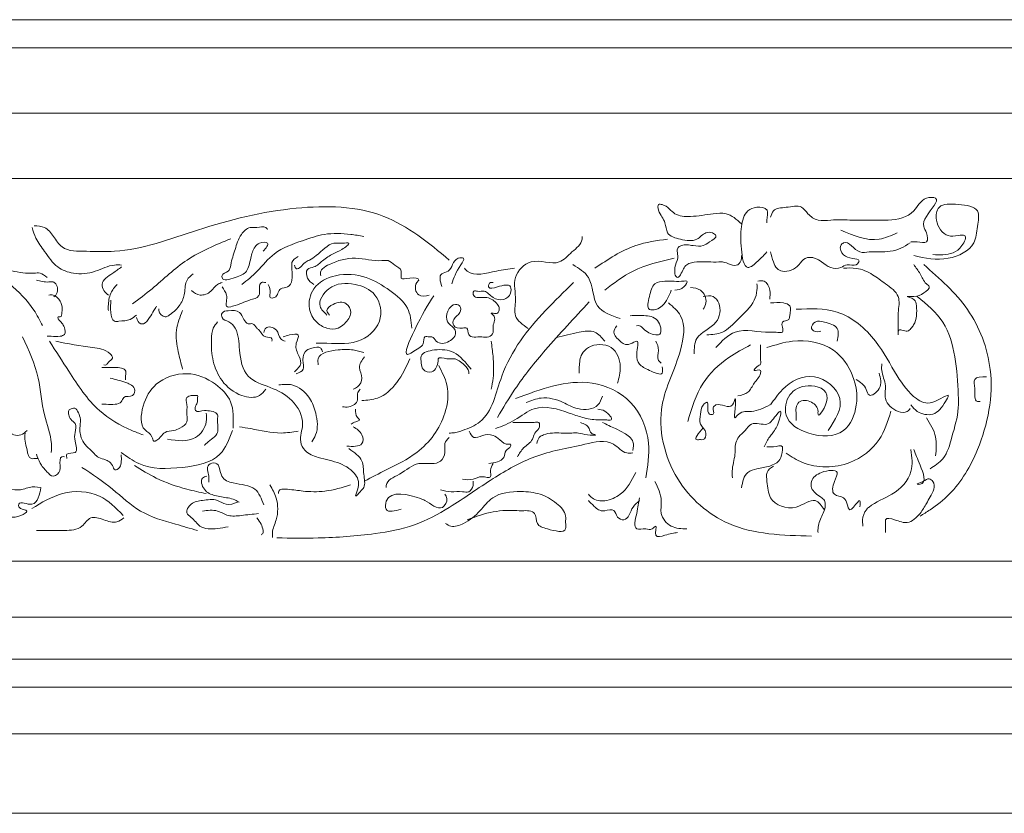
# Model space of a CAD drawing. Extents: x 0 to 286551, y -50 to 581131.
# Tile 179 of 207: x 269624 to 270679, y 560826 to 561675. Entities that reach past the tile are written whole.
import ezdxf

# ---------------------------------------------------------------- set-up
doc = ezdxf.new("R2010")
doc.units = 0
doc.header["$MEASUREMENT"] = 0
doc.layers.add('0.15 GRIJS', color=252, linetype='CONTINUOUS', lineweight=15)

msp = doc.modelspace()

# ---------------------------------------------------------------- linework, layer by layer
at = {"layer": '0.15 GRIJS'}
for points in [[(268371.5, 561675.2), (272336.5, 561675.2)], [(268356.5, 561645.2), (272336.5, 561645.2)], [(268346.5, 561575.2), (272336.5, 561575.2)], [(268196.5, 561505.2), (272336.5, 561505.2)], [(268276.1, 561095.6), (272336.5, 561095.6)], [(268276.1, 561035.6), (272336.5, 561035.6)], [(268243.8, 560990.8), (272336.5, 560990.8)], [(268226.5, 560960.7), (272336.5, 560960.7)], [(268226.5, 560910.7), (272336.5, 560910.7)], [(268216.5, 560825.7), (272336.5, 560825.7)]]:
    msp.add_lwpolyline(points, dxfattribs=at)
for points, knots in [([(270428.3, 561463.7), (270429.1, 561466.2), (270431.2, 561473.7), (270446, 561473.7), (270460.7, 561477.9), (270468.6, 561466.2), (270479, 561459), (270496.2, 561461.6), (270515.1, 561460.4), (270535.8, 561461), (270557.6, 561459.9), (270582.1, 561465), (270589.7, 561485.2), (270613.1, 561485.5), (270595.2, 561467.7), (270590.6, 561454.8), (270596, 561447.1), (270597.6, 561434.4), (270586, 561437.8), (270580.7, 561437.5), (270578.6, 561437.3)], [0, 0, 0, 0, 7.426924, 21.630443, 38.214259, 47.869753, 60.587604, 74.245017, 97.657394, 118.143657, 135.70294, 164.706245, 184.016688, 193.771942, 215.578491, 226.697048, 234.123972, 243.875487, 253.630741, 260.459303, 260.459303, 260.459303, 260.459303]), ([(270581.5, 561422.7), (270593.6, 561420.1), (270616.1, 561415.2), (270647.8, 561430.7), (270649.2, 561452.9), (270653.8, 561475), (270629.4, 561477.3), (270607.5, 561479.4), (270603.6, 561457.7), (270615.1, 561442.5), (270627.3, 561443.7), (270639.6, 561445.9), (270631.3, 561426.3), (270616.7, 561423.3), (270605.6, 561423.6), (270602, 561423.7)], [0, 0, 0, 0, 37.185044, 69.136825, 87.117892, 103.695293, 125.288591, 145.98239, 159.944672, 180.816534, 191.547256, 198.376106, 209.494738, 232.18322, 242.913941, 242.913941, 242.913941, 242.913941]), ([(269639.7, 561454.7), (269643.7, 561454.5), (269652.3, 561454.1), (269661, 561443), (269670.9, 561426.8), (269697.9, 561427.7), (269745.9, 561425.2), (269820.4, 561454), (269914, 561477.3), (270015.2, 561475.2), (270062.1, 561436.3), (270084.3, 561417.9)], [0, 0, 0, 0, 11.542918, 24.779048, 39.501429, 65.995542, 96.08537, 187.875314, 296.082834, 390.097909, 474.469119, 474.469119, 474.469119, 474.469119]), ([(270397.1, 561456.8), (270391.9, 561461.4), (270383.2, 561469.2), (270362.9, 561467.3), (270345.7, 561463.9), (270324.3, 561465.1), (270317.8, 561476.8), (270306.8, 561478.2), (270309, 561466.7), (270316.2, 561460.3), (270316.4, 561444.1), (270332.7, 561439.8), (270348.6, 561436.8), (270357.1, 561447.7), (270365.2, 561448), (270372.9, 561443.1), (270362.6, 561437.4), (270355.9, 561432.1), (270344.5, 561433.3), (270335.3, 561435.4), (270327.3, 561430.5), (270328.9, 561424.6), (270329.1, 561417.7), (270325.4, 561412.2), (270326.1, 561406.4), (270325.4, 561402.7), (270328.7, 561397.5), (270334, 561405.4), (270336.5, 561414.2), (270354.1, 561416.9), (270366.3, 561415.4), (270380.9, 561416.4), (270391.9, 561408), (270397.4, 561418.2), (270397.2, 561421.7), (270397.1, 561422.7)], [0, 0, 0, 0, 19.750479, 33.407891, 57.970855, 74.810722, 91.592169, 95.494328, 101.345198, 116.610016, 127.728573, 142.99685, 160.556421, 172.462736, 179.291298, 184.168287, 193.823781, 201.687799, 212.41852, 225.100464, 229.977222, 236.803303, 240.703948, 250.884998, 254.785643, 257.711078, 262.587453, 266.725328, 279.441131, 290.563476, 313.975854, 317.878012, 334.718163, 342.580561, 345.505997, 345.505997, 345.505997, 345.505997]), ([(270424.4, 561426.6), (270421.5, 561423.5), (270415.8, 561417.6), (270400, 561403.7), (270396.4, 561433.9), (270395.7, 561450.6), (270400.7, 561470.6), (270413.3, 561475.4), (270427.5, 561473.5), (270424.3, 561463.2), (270424.4, 561458.8), (270424.4, 561457.8)], [0, 0, 0, 0, 13.793369, 26.511116, 47.174944, 71.553636, 89.482479, 99.988667, 111.111012, 121.837737, 124.763172, 124.763172, 124.763172, 124.763172]), ([(269637.7, 561452.7), (269638.8, 561448.8), (269641.6, 561439.4), (269652.3, 561426.2), (269662.6, 561409.6), (269683.5, 561402), (269705.1, 561404.2), (269721, 561413.2), (269730.8, 561412.7), (269733.3, 561412.6)], [0, 0, 0, 0, 12.05017, 28.922028, 50.748424, 68.751949, 92.240849, 114.020242, 121.37554, 121.37554, 121.37554, 121.37554]), ([(269885.1, 561427.3), (269888.1, 561430.8), (269893.7, 561437.5), (269880.9, 561437.1), (269874.6, 561430.5), (269871.3, 561419.6), (269868.9, 561404.3), (269856.5, 561399.6), (269841, 561394.5), (269840.7, 561403.7), (269849, 561404.5), (269850.7, 561416.4), (269855.1, 561429.2), (269859.3, 561444.1), (269869.4, 561454), (269878.9, 561451.8), (269886.4, 561454.7), (269889.1, 561451.4), (269889.8, 561450.7)], [0, 0, 0, 0, 9.869615, 18.562187, 24.725838, 37.635508, 52.431838, 66.199015, 80.240973, 82.246208, 90.407222, 97.606632, 114.9598, 132.339304, 144.242585, 151.597883, 160.959092, 163.795264, 163.795264, 163.795264, 163.795264]), ([(269862.3, 561391.9), (269867.9, 561396.3), (269880.2, 561406.4), (269897.2, 561428.3), (269924.5, 561437.7), (269951.5, 561447.2), (269974.2, 561446.2), (269988.1, 561444.1), (269992.7, 561443.3)], [0, 0, 0, 0, 21.320193, 47.792728, 80.995352, 105.334344, 133.41826, 147.602672, 147.602672, 147.602672, 147.602672]), ([(270563.9, 561447.1), (270557.5, 561444.2), (270537.8, 561435.3), (270517.3, 561444.1), (270503.5, 561450)], [0, 0, 0, 0, 20.670153, 62.786571, 62.786571, 62.786571, 62.786571]), ([(269850.3, 561440.7), (269834.1, 561434.1), (269802.7, 561421.4), (269772.2, 561391.3), (269752.3, 561376.4), (269745.3, 561371.1)], [0, 0, 0, 0, 52.031617, 100.482415, 126.692969, 126.692969, 126.692969, 126.692969]), ([(269939.2, 561391.9), (269936.7, 561393.7), (269931.5, 561397.3), (269930.3, 561409.1), (269941.4, 561410.1), (269948.6, 561418), (269959.4, 561424.8), (269968, 561427.8), (269980.9, 561437.4), (269968.2, 561435.4), (269956.4, 561437.9), (269945.9, 561424.7), (269935.7, 561418.4), (269929.1, 561415.4), (269926.3, 561410.9), (269920, 561407), (269919, 561410.8), (269918.5, 561412.6)], [0, 0, 0, 0, 9.454476, 18.811981, 26.013381, 37.515899, 51.05363, 61.51921, 71.457826, 78.144486, 87.505984, 110.51102, 119.228414, 124.618628, 131.236795, 136.328982, 140.813127, 140.813127, 140.813127, 140.813127]), ([(270168.9, 561344.7), (270162.9, 561348.7), (270152, 561356.2), (270157.1, 561377.9), (270150.5, 561399.4), (270172.7, 561423), (270200.1, 561409.5), (270214.9, 561427), (270226.8, 561435.3), (270226.5, 561442.2), (270226.4, 561443.2)], [0, 0, 0, 0, 19.310581, 35.887982, 60.266673, 83.715195, 113.956422, 131.322578, 148.687041, 151.612476, 151.612476, 151.612476, 151.612476]), ([(270240.1, 561409.1), (270254.2, 561418.6), (270278.1, 561434.8), (270306.5, 561438.7), (270318.1, 561440.3)], [0, 0, 0, 0, 50.213655, 85.032385, 85.032385, 85.032385, 85.032385]), ([(270577.6, 561436.4), (270574.4, 561434.2), (270564.7, 561427.6), (270551, 561426.6), (270539.6, 561426.6), (270532.8, 561426.9), (270520.2, 561423.8), (270510.9, 561441.1), (270501.2, 561432), (270506, 561421.8), (270514, 561420), (270525.3, 561418.4), (270518.7, 561410.2), (270510.7, 561414.9), (270502.8, 561408.5), (270492, 561409), (270483.9, 561415.3), (270475.8, 561420.8), (270464.6, 561421.6), (270457.5, 561409.7), (270444.9, 561403.7), (270434.2, 561408.7), (270430.6, 561416.9), (270429.2, 561423), (270428.3, 561426.6)], [0, 0, 0, 0, 11.375309, 35.110682, 39.012841, 45.841403, 55.596657, 75.682238, 79.820113, 90.001267, 100.507455, 107.936544, 112.81292, 122.568173, 129.996998, 140.727719, 152.103028, 159.967295, 170.698017, 180.35317, 199.192859, 205.736321, 213.599031, 224.717588, 224.717588, 224.717588, 224.717588]), ([(269543.9, 561431.9), (269556.4, 561427.1), (269581.6, 561417.5), (269613.4, 561393.6), (269637.2, 561370.5), (269645.9, 561353.4), (269648.9, 561347.7)], [0, 0, 0, 0, 40.12262, 80.381898, 118.698008, 137.851645, 137.851645, 137.851645, 137.851645]), ([(269890.4, 561391.9), (269891.7, 561389), (269893.5, 561384.8), (269891, 561376.8), (269901.1, 561377.4), (269900.9, 561389), (269912.5, 561387.7), (269917.2, 561397.6), (269915.7, 561405), (269915.9, 561411.2), (269915, 561417.2), (269919.5, 561420), (269922.5, 561421.9)], [0, 0, 0, 0, 9.570338, 14.249091, 18.929551, 30.430609, 38.054346, 46.770316, 58.133056, 60.806768, 65.48552, 74.939996, 74.939996, 74.939996, 74.939996]), ([(270062.9, 561380.5), (270058.7, 561379.5), (270049.4, 561377.3), (270046.2, 561391.3), (270054.2, 561398.4), (270041.6, 561399.5), (270030.7, 561395.6), (270034.8, 561407.9), (270025.9, 561412), (270019.8, 561418.3), (270004.5, 561415.9), (269984.1, 561422.9), (269961.7, 561416.6), (269949.8, 561410.1), (269945.9, 561405.7), (269946.3, 561402.9), (269946.6, 561401.2)], [0, 0, 0, 0, 11.367409, 24.885043, 28.22756, 37.801128, 47.162337, 54.514607, 63.96922, 72.686509, 79.37317, 107.584054, 136.452131, 145.16942, 148.511936, 153.190689, 153.190689, 153.190689, 153.190689]), ([(270086.9, 561392.5), (270089, 561398.6), (270091.8, 561406.7), (270102.4, 561420.9), (270087.3, 561420.2), (270088.1, 561405.6), (270072.2, 561403.9), (270074.6, 561395.2), (270076.2, 561389.5)], [0, 0, 0, 0, 22.682931, 30.109676, 35.962771, 53.327233, 60.756058, 74.408023, 74.408023, 74.408023, 74.408023]), ([(270250.8, 561385.6), (270260.5, 561393.2), (270282.5, 561410.2), (270309.8, 561416.4), (270324.9, 561419.8)], [0, 0, 0, 0, 36.522353, 82.494809, 82.494809, 82.494809, 82.494809]), ([(269609.4, 561408.6), (269611.6, 561407.9), (269621.4, 561404.8), (269633.6, 561402.9), (269647.1, 561404.8), (269651.2, 561401.2), (269653.6, 561399.2)], [0, 0, 0, 0, 6.980859, 30.536239, 37.2229, 45.940188, 45.940188, 45.940188, 45.940188]), ([(269733.3, 561410.6), (269730.3, 561408.4), (269723.1, 561403), (269710.4, 561395.6), (269714, 561384.8), (269717.5, 561381.9), (269719.3, 561380.5)], [0, 0, 0, 0, 11.502518, 28.054304, 35.032984, 41.650947, 41.650947, 41.650947, 41.650947]), ([(270154.2, 561409.1), (270147.9, 561408.3), (270131.7, 561406.4), (270109.6, 561399.2), (270101.5, 561408), (270100.6, 561409.1)], [0, 0, 0, 0, 19.72861, 50.945306, 55.083384, 55.083384, 55.083384, 55.083384]), ([(270216.7, 561413), (270223.1, 561409.1), (270239.2, 561399.5), (270236.7, 561365.5), (270257.6, 561358.6), (270267.4, 561355.4)], [0, 0, 0, 0, 21.480203, 53.244827, 81.194017, 81.194017, 81.194017, 81.194017]), ([(270581.5, 561413), (270584, 561409.8), (270589.1, 561403.3), (270592.1, 561394.3), (270600.7, 561388.6), (270590.3, 561381.3), (270585.1, 561378.2), (270570.5, 561379.4), (270583.6, 561376.7), (270584.7, 561367.9), (270584.9, 561358.6), (270582.8, 561349.8), (270578.6, 561344.8), (270574, 561339.3), (270563.8, 561346.8), (270565, 561335.9), (270564.8, 561343.1), (270565.1, 561349.2), (270564.2, 561362.6), (270568.4, 561380.7), (270551.4, 561392.1), (270537.6, 561403.1), (270521.9, 561410.1), (270511, 561409.4), (270506.4, 561409.1)], [0, 0, 0, 0, 11.904676, 24.620325, 28.758403, 37.750293, 49.167906, 55.996756, 63.425845, 70.85277, 81.579301, 91.760454, 96.636985, 101.513973, 111.269227, 115.169677, 118.095112, 124.920998, 138.573159, 156.125769, 175.436213, 192.21766, 211.057279, 224.714691, 224.714691, 224.714691, 224.714691]), ([(270592.2, 561413), (270609.3, 561398.2), (270643.8, 561368.3), (270671.5, 561295.3), (270657.2, 561223), (270628.3, 561172.7), (270603, 561152.9), (270591.9, 561146), (270588.3, 561143.8)], [0, 0, 0, 0, 66.900827, 135.726046, 222.618891, 279.166652, 305.519743, 318.237594, 318.237594, 318.237594, 318.237594]), ([(269642.2, 561396.5), (269646.6, 561395.3), (269652.4, 561393.7), (269660, 561395.2), (269665.5, 561390.7), (269665.4, 561382.4), (269661.6, 561379.1), (269660.9, 561378.5)], [0, 0, 0, 0, 13.52282, 18.203569, 21.546349, 33.577566, 36.413738, 36.413738, 36.413738, 36.413738]), ([(269773.4, 561365.8), (269773.4, 561365.1), (269773.1, 561361.3), (269778.8, 561355.3), (269788.2, 561361.2), (269796.4, 561369), (269802, 561382.6), (269801, 561396.1), (269807.6, 561401.2), (269810.2, 561403.2)], [0, 0, 0, 0, 2.005235, 11.459711, 16.551822, 32.624399, 45.534069, 59.823057, 69.277533, 69.277533, 69.277533, 69.277533]), ([(269841, 561389.2), (269842.9, 561386.3), (269846.4, 561381.4), (269846, 561374.4), (269844.4, 561366.6), (269858.8, 561369.7), (269866.5, 561374.8), (269884.6, 561377.8), (269878.7, 561395.1), (269886, 561394.1), (269887.8, 561393.9)], [0, 0, 0, 0, 9.869752, 17.222216, 21.900968, 28.587629, 48.467383, 58.932792, 73.22159, 77.902338, 77.902338, 77.902338, 77.902338]), ([(269956, 561359.1), (269954.7, 561360.7), (269951.1, 561365.1), (269961.6, 561372.4), (269974.2, 561374.4), (269981.2, 561360.2), (269973.6, 561350.7), (269964.6, 561343.5), (269952.5, 561344.2), (269940.4, 561351.4), (269931.9, 561367.3), (269937.3, 561391.1), (269964.2, 561404.5), (269995.3, 561401.9), (270020.1, 561386.3), (270041.8, 561369.3), (270043.5, 561352.6), (270044.2, 561345.1)], [0, 0, 0, 0, 5.389411, 14.843684, 28.901544, 39.36462, 53.129125, 61.290139, 73.325897, 86.512772, 102.359613, 124.254517, 151.544263, 184.369944, 213.398262, 239.870863, 261.765705, 261.765705, 261.765705, 261.765705]), ([(270067.6, 561379.8), (270061.6, 561370.1), (270052, 561354.4), (270031.6, 561309.6), (270049.8, 561322.7), (270057.6, 561327.5), (270056.2, 561337.2), (270062.3, 561335.4), (270067.1, 561336.3), (270071, 561327.2), (270084.4, 561329), (270092.7, 561338.2), (270088.7, 561346.8), (270076.9, 561352), (270085.1, 561373.4), (270097.2, 561368.9), (270096.5, 561359.6), (270088.1, 561356.6), (270087.9, 561345.4), (270096.4, 561344.4), (270104.8, 561346.4), (270103.5, 561333.2), (270117.3, 561336.9), (270126.3, 561334.3), (270132.6, 561340.2), (270129.5, 561348.9), (270135.9, 561356.4), (270128, 561361.4), (270132.5, 561361), (270136.3, 561359.9), (270138.7, 561366.1), (270134.5, 561373), (270126.7, 561378.7), (270118.9, 561377.8), (270114.1, 561377.8), (270109.6, 561378.6), (270109.4, 561385.8), (270115.9, 561383.7), (270123.4, 561386.2), (270130.4, 561376.4), (270142.4, 561374), (270150.6, 561380.7), (270150.8, 561393.4), (270138.3, 561390), (270124.6, 561385.8), (270127.4, 561394.6), (270130.2, 561394), (270131.2, 561393.9)], [0, 0, 0, 0, 42.78684, 69.229596, 82.996773, 89.61494, 97.236122, 101.91687, 104.591419, 111.209586, 125.251256, 136.752314, 141.843112, 151.297588, 171.932986, 177.025174, 183.709161, 193.647479, 200.331467, 210.066965, 214.747714, 221.726394, 236.020598, 243.375895, 249.993859, 256.677846, 268.709063, 271.545372, 273.551284, 278.232032, 283.32283, 288.41345, 301.951181, 309.306479, 311.312678, 316.404601, 321.083354, 325.095177, 332.450475, 343.952993, 355.495911, 365.434527, 372.118515, 386.160473, 395.521682, 400.612301, 403.28685, 403.28685, 403.28685, 403.28685]), ([(270322, 561385.6), (270319.4, 561379.5), (270315.8, 561370.8), (270306.3, 561364.7), (270294.5, 561363.8), (270299.3, 561380.2), (270301.5, 561393.5), (270319.2, 561396.5), (270328.3, 561394.3), (270340.8, 561396.1), (270334.4, 561386.5), (270329.1, 561386), (270325.9, 561385.6)], [0, 0, 0, 0, 19.234739, 27.098854, 33.927704, 47.579864, 62.433761, 73.556105, 94.04208, 96.968771, 103.510805, 114.016994, 114.016994, 114.016994, 114.016994]), ([(270427.4, 561375.9), (270427.7, 561379), (270428.3, 561385.9), (270423.6, 561396.8), (270417.1, 561395.8), (270414.7, 561395.4)], [0, 0, 0, 0, 9.751321, 21.124717, 27.953279, 27.953279, 27.953279, 27.953279]), ([(269728.6, 561391.9), (269726.1, 561388.9), (269720.4, 561382.2), (269719.2, 561371.6), (269719.2, 561365.3), (269719.3, 561363.8)], [0, 0, 0, 0, 11.501216, 25.790258, 30.46901, 30.46901, 30.46901, 30.46901]), ([(269808.2, 561385.2), (269811.2, 561383.1), (269817.6, 561378.5), (269829.5, 561383.2), (269834.3, 561391.6), (269839.3, 561393.3), (269841, 561393.9)], [0, 0, 0, 0, 10.465322, 22.519444, 32.919199, 38.01131, 38.01131, 38.01131, 38.01131]), ([(269953.3, 561359.1), (269950.1, 561362), (269941.3, 561370.1), (269956.1, 561393.3), (269982.2, 561394.1), (270009.1, 561382.8), (270014.7, 561349), (269984.8, 561325.4), (269958.9, 561329.2), (269944.1, 561329), (269941.9, 561329)], [0, 0, 0, 0, 11.902392, 32.82824, 61.298974, 85.526207, 113.986659, 145.691321, 183.190099, 189.87676, 189.87676, 189.87676, 189.87676]), ([(270217.4, 561393.9), (270207.2, 561384), (270176.8, 561354.5), (270139.4, 561307.2), (270129.3, 561247.8), (270101.3, 561236.3), (270090, 561232.7), (270085.2, 561232.8), (270084.3, 561232.8)], [0, 0, 0, 0, 42.544837, 126.90349, 181.018918, 201.949906, 213.627197, 216.302034, 216.302034, 216.302034, 216.302034]), ([(270356.2, 561365.2), (270357.4, 561367.4), (270361.2, 561373.9), (270355.3, 561387.2), (270346.3, 561388.2), (270342.5, 561388.6)], [0, 0, 0, 0, 7.427038, 22.280821, 33.403444, 33.403444, 33.403444, 33.403444]), ([(270360.1, 561337.9), (270365.9, 561338.2), (270379.1, 561339.1), (270394.2, 561356.3), (270409.9, 561369.3), (270414, 561384.2), (270413.8, 561390.2), (270413.7, 561392.5)], [0, 0, 0, 0, 16.839867, 38.320292, 65.295814, 76.414446, 83.240527, 83.240527, 83.240527, 83.240527]), ([(269655.6, 561380.5), (269657.2, 561380.6), (269662.2, 561381.2), (269667.1, 561375.3), (269670.3, 561368.4), (269669.7, 561363.2), (269669.2, 561356.4), (269663.8, 561357.8), (269667.2, 561352.4), (269670.2, 561350.1), (269672.8, 561345.4), (269674, 561338), (269665.9, 561335.6), (269659.8, 561336.5), (269655.1, 561336.4), (269653.6, 561336.4)], [0, 0, 0, 0, 4.680749, 14.619152, 19.709885, 27.062349, 32.153082, 34.158993, 39.249613, 42.086126, 47.475537, 54.827807, 59.919994, 69.281204, 73.961664, 73.961664, 73.961664, 73.961664]), ([(269721.9, 561375.1), (269721.7, 561371), (269721.2, 561363.7), (269723.5, 561351.4), (269733.4, 561352.9), (269741.8, 561352.8), (269747.2, 561357.3), (269749.3, 561359.1)], [0, 0, 0, 0, 13.367975, 23.549393, 28.230141, 40.431799, 48.592813, 48.592813, 48.592813, 48.592813]), ([(270234.1, 561373.1), (270218.3, 561356.2), (270190.3, 561326.3), (270157.1, 561285.1), (270141.9, 561259.6), (270135.8, 561249.5)], [0, 0, 0, 0, 69.567741, 122.922413, 158.35138, 158.35138, 158.35138, 158.35138]), ([(270346.4, 561317.4), (270346.5, 561323.4), (270346.9, 561339.2), (270372.3, 561346.6), (270376.2, 561368.7), (270367, 561380.8), (270360, 561379.5), (270356.2, 561378.8)], [0, 0, 0, 0, 16.833768, 43.810968, 64.497055, 73.488945, 84.219666, 84.219666, 84.219666, 84.219666]), ([(270585.4, 561378.8), (270595.6, 561370.5), (270616.2, 561353.7), (270626.8, 561313.6), (270629.1, 561282.8), (270629.9, 561253.6), (270622.9, 561231.2), (270616.5, 561205.6), (270604.1, 561197.7), (270599.1, 561194.5)], [0, 0, 0, 0, 38.621431, 77.78695, 118.928487, 132.580453, 164.523447, 189.878682, 207.244958, 207.244958, 207.244958, 207.244958]), ([(269749.3, 561356.4), (269750.4, 561353.4), (269751.9, 561349.5), (269759.3, 561349.6), (269763.3, 561356.5), (269767.6, 561362.8), (269769.9, 561366.9), (269770.7, 561368.5)], [0, 0, 0, 0, 8.159969, 10.834518, 20.288994, 29.004964, 34.394207, 34.394207, 34.394207, 34.394207]), ([(269798.8, 561363.8), (269795.9, 561357), (269789.9, 561342.8), (269793.5, 561320.8), (269797.2, 561307.1), (269798.8, 561301)], [0, 0, 0, 0, 21.772644, 45.252635, 64.544298, 64.544298, 64.544298, 64.544298]), ([(269976.7, 561216.1), (269982.6, 561212.1), (269992.7, 561205.3), (269992, 561189), (269995.2, 561175.8), (269989, 561170.5), (269982.1, 561162.2), (269988.7, 561176.9), (269985.4, 561190), (269966.2, 561202.2), (269946.8, 561205.2), (269930.1, 561211.5), (269922.7, 561226.1), (269931, 561245.1), (269917.5, 561270), (269893.5, 561282), (269864.4, 561290.7), (269859, 561320), (269858.9, 561341.5), (269849.3, 561352.5), (269840.4, 561354.2), (269840.2, 561362.8), (269849.7, 561364.2), (269860.1, 561364.1), (269863.7, 561355.1), (269868, 561348.6), (269874.9, 561351), (269877.4, 561345.7), (269882.4, 561341.6), (269885, 561334.3), (269895.1, 561335.6), (269894.6, 561332), (269894.4, 561331)], [0, 0, 0, 0, 19.387399, 33.566497, 47.602949, 53.76637, 60.384537, 67.363113, 83.52957, 104.125486, 128.464478, 144.314537, 154.777612, 173.600007, 201.426799, 228.716545, 255.031149, 284.623809, 308.481576, 317.936052, 326.653341, 331.332093, 338.533493, 350.73515, 359.45112, 366.069287, 370.749748, 377.367915, 380.204224, 390.604182, 397.585041, 400.258559, 400.258559, 400.258559, 400.258559]), ([(270319.1, 561372), (270324, 561367.8), (270338.6, 561355.1), (270331.8, 561310.7), (270302.6, 561259.5), (270320.2, 561181.1), (270385.7, 561124.8), (270441.4, 561123.2), (270472.2, 561122.4)], [0, 0, 0, 0, 18.633319, 55.688766, 117.36476, 198.073737, 270.651176, 360.467557, 360.467557, 360.467557, 360.467557]), ([(270369.8, 561324.2), (270376.1, 561331.1), (270391.3, 561347.7), (270418.3, 561339.6), (270433.6, 561341.3), (270445, 561338.4), (270436.6, 561353.7), (270448.6, 561352.6), (270448.7, 561360.8), (270451.7, 561369.6), (270439.4, 561373), (270432.7, 561372.4), (270428.3, 561372)], [0, 0, 0, 0, 26.353213, 63.423291, 70.251853, 77.080415, 87.806946, 95.236035, 99.256802, 109.983333, 117.412422, 131.069547, 131.069547, 131.069547, 131.069547]), ([(270455.7, 561365.2), (270470.7, 561365.9), (270503.5, 561367.5), (270542, 561334.4), (270560.8, 561297.2), (270579.7, 561270.8), (270599.9, 561260.6), (270622.4, 561278.2), (270612.8, 561261.7), (270604.6, 561250.2), (270586.3, 561253.4), (270580.6, 561260.3), (270578.6, 561262.8)], [0, 0, 0, 0, 43.996009, 95.49772, 139.329889, 171.173189, 189.160742, 207.094388, 213.636292, 232.946939, 249.78709, 259.44238, 259.44238, 259.44238, 259.44238]), ([(270278.1, 561358.3), (270283.6, 561358.6), (270294.1, 561359.1), (270310, 561355.7), (270312.5, 561337.2), (270300.9, 561338.2), (270294.2, 561341.7), (270288.7, 561348), (270286, 561347.7), (270284.9, 561347.6)], [0, 0, 0, 0, 16.584103, 31.852123, 45.504089, 48.430492, 63.698682, 68.575671, 71.502074, 71.502074, 71.502074, 71.502074]), ([(270499.6, 561331), (270500.6, 561336.2), (270502.7, 561347), (270487.5, 561351.1), (270476.5, 561353.9), (270470.3, 561345.5), (270475.9, 561340.5), (270479.7, 561341.3), (270482, 561341.8)], [0, 0, 0, 0, 13.651966, 28.920243, 38.675496, 46.538064, 50.675939, 57.504789, 57.504789, 57.504789, 57.504789]), ([(269887.8, 561279.6), (269885.7, 561277), (269879.6, 561269.4), (269858.3, 561272), (269840.2, 561286.6), (269830.1, 561309.7), (269829.2, 561329), (269830.1, 561344.3), (269834.5, 561349.6), (269836.3, 561351.8)], [0, 0, 0, 0, 9.454476, 28.176895, 54.919712, 77.65666, 101.136651, 113.33394, 121.493744, 121.493744, 121.493744, 121.493744]), ([(269885.8, 561340.4), (269886.2, 561342.2), (269887.6, 561348.1), (269901.8, 561344.9), (269901.5, 561333.9), (269906.7, 561331.8), (269908.5, 561331)], [0, 0, 0, 0, 5.090798, 16.633716, 27.096662, 32.487126, 32.487126, 32.487126, 32.487126]), ([(270250.8, 561331), (270247.5, 561335), (270240.5, 561343.6), (270220, 561340.5), (270207, 561337), (270199.1, 561334.9)], [0, 0, 0, 0, 14.49967, 31.083773, 56.16392, 56.16392, 56.16392, 56.16392]), ([(270312.3, 561303.7), (270312.7, 561301), (270313.9, 561292.6), (270297.7, 561300.3), (270287.1, 561305.2), (270283.4, 561316.9), (270288.7, 561335), (270278.2, 561327.2), (270271.6, 561327.2), (270265.7, 561332.6), (270258.2, 561339.3), (270262, 561345.3), (270263.5, 561347.6)], [0, 0, 0, 0, 6.82608, 20.793295, 33.511146, 44.629703, 58.281669, 65.710758, 72.53932, 77.416308, 89.320984, 96.74773, 96.74773, 96.74773, 96.74773]), ([(269627.5, 561335.7), (269634.1, 561321.3), (269646.4, 561294.6), (269648.2, 561254.5), (269658.8, 561228.9), (269658.3, 561215.2), (269658.2, 561212)], [0, 0, 0, 0, 47.175433, 87.173951, 118.788105, 128.14561, 128.14561, 128.14561, 128.14561]), ([(269656.2, 561331), (269663.1, 561320.4), (269679.6, 561294.8), (269704, 561257), (269735.7, 561238.5), (269752.5, 561232.3), (269756.5, 561230.8)], [0, 0, 0, 0, 38.196937, 91.551432, 132.373714, 145.287161, 145.287161, 145.287161, 145.287161]), ([(269662.9, 561331), (269676, 561328.4), (269695.7, 561324.6), (269717.3, 561322.9), (269725.8, 561312.1), (269719.1, 561309.8), (269717.6, 561305.1), (269715.4, 561305.4), (269714.4, 561305.6)], [0, 0, 0, 0, 40.013248, 59.893003, 65.282557, 71.900724, 75.243085, 77.917634, 77.917634, 77.917634, 77.917634]), ([(269906.5, 561335.7), (269908.5, 561336.4), (269913.2, 561338), (269925.9, 561340.1), (269918.3, 561327.1), (269921.9, 561318), (269927.5, 561306.7), (269921.7, 561301.2), (269918.5, 561298.3)], [0, 0, 0, 0, 6.980859, 16.342356, 25.260172, 37.457508, 47.189915, 58.690972, 58.690972, 58.690972, 58.690972]), ([(270129.1, 561331), (270129.9, 561325.7), (270131.7, 561312.7), (270132.2, 561295.2), (270129.9, 561283.6), (270129.1, 561279.6)], [0, 0, 0, 0, 16.166614, 39.56057, 51.758051, 51.758051, 51.758051, 51.758051]), ([(270305.4, 561331), (270306.9, 561327.9), (270309.9, 561321.5), (270306, 561311.8), (270310.1, 561308.5), (270311.3, 561307.6)], [0, 0, 0, 0, 10.180967, 20.907692, 25.045771, 25.045771, 25.045771, 25.045771]), ([(270424.4, 561324.2), (270433.4, 561327.1), (270456.5, 561334.5), (270495.9, 561327.9), (270518.3, 561295.5), (270523.1, 561263.4), (270508.7, 561228.1), (270470.5, 561228.6), (270440.5, 561246.6), (270446.3, 561276.1), (270467.5, 561286.7), (270499, 561277.7), (270478.2, 561246.3), (270479.6, 561259.5), (270472.9, 561267.5), (270459, 561269), (270455, 561259.7), (270455.8, 561253), (270455.7, 561248.5), (270455.7, 561246.2)], [0, 0, 0, 0, 28.154561, 73.123204, 107.25809, 138.705705, 169.235039, 206.420083, 237.647341, 259.452594, 281.264332, 305.882549, 325.117289, 328.042724, 339.9474, 353.604812, 360.146846, 366.972926, 373.799006, 373.799006, 373.799006, 373.799006]), ([(269948.6, 561319.7), (269948.1, 561321.2), (269946.5, 561326), (269937.1, 561324), (269927.6, 561320), (269927.3, 561309.6), (269929.3, 561299.6), (269923.7, 561297.5), (269920.5, 561296.3)], [0, 0, 0, 0, 4.484145, 13.845642, 22.222995, 34.420331, 41.104318, 49.821607, 49.821607, 49.821607, 49.821607]), ([(269992.7, 561319), (269988.9, 561320.1), (269979.8, 561322.6), (269964.1, 561322), (269942.5, 561318.6), (269943.7, 561308), (269943.9, 561305.6)], [0, 0, 0, 0, 11.677572, 27.725441, 51.079358, 57.76354, 57.76354, 57.76354, 57.76354]), ([(270107.7, 561301), (270102, 561308.1), (270091.7, 561321.1), (270071.2, 561323.1), (270052.7, 561318.6), (270054.3, 561307.7), (270055.2, 561299.4), (270065.5, 561296.2), (270070.7, 561303), (270072.7, 561307.9), (270071.6, 561315.2), (270081.8, 561311.2), (270090.8, 561313.6), (270099.5, 561307), (270105.3, 561300.6), (270105.1, 561297), (270105.1, 561296.3)], [0, 0, 0, 0, 26.004237, 46.904556, 62.456156, 69.80862, 76.787196, 86.522695, 93.140862, 100.119355, 102.793067, 112.154276, 119.509574, 132.696299, 141.412105, 143.417341, 143.417341, 143.417341, 143.417341]), ([(270264.5, 561286.2), (270266, 561291.9), (270269.6, 561304.9), (270260.5, 561329), (270236.4, 561328.4), (270224.5, 561316.8), (270223.4, 561306), (270223.4, 561299.2), (270223.5, 561296.9)], [0, 0, 0, 0, 17.794887, 40.477642, 64.865775, 74.520928, 88.48308, 95.30916, 95.30916, 95.30916, 95.30916]), ([(270339.6, 561245.2), (270343.9, 561259.6), (270352, 561286.4), (270379.6, 561312.6), (270398.9, 561322.9), (270406.9, 561327.1)], [0, 0, 0, 0, 44.186247, 82.807541, 109.909489, 109.909489, 109.909489, 109.909489]), ([(270393.2, 561272.5), (270397.2, 561273.3), (270405.3, 561274.9), (270410.3, 561287.3), (270417, 561292.7), (270418.6, 561302.1), (270407.9, 561297.5), (270413.7, 561304.6), (270418.4, 561305.8), (270416.8, 561314.4), (270417.7, 561320.6), (270417.6, 561326.2), (270417.6, 561327.1)], [0, 0, 0, 0, 11.41768, 23.322356, 36.038159, 38.963594, 45.792444, 50.668975, 55.545963, 59.446414, 73.09838, 76.023815, 76.023815, 76.023815, 76.023815]), ([(269993.4, 561314.3), (269990.7, 561310.6), (269985.4, 561303.4), (269993, 561292.1), (269987.8, 561282.6), (269983, 561280.3), (269981.4, 561279.6)], [0, 0, 0, 0, 12.558972, 24.232236, 34.695182, 40.085742, 40.085742, 40.085742, 40.085742]), ([(270042.2, 561312.3), (270038.2, 561303.6), (270030.4, 561286.8), (270011.2, 561269), (269996.5, 561267.9), (269990.7, 561267.5)], [0, 0, 0, 0, 29.022498, 55.647649, 72.576628, 72.576628, 72.576628, 72.576628]), ([(269712.4, 561302.9), (269716.5, 561303), (269724.4, 561303.2), (269739, 561302.4), (269737.6, 561294.1), (269737.7, 561291.1), (269737.8, 561289.6)], [0, 0, 0, 0, 13.373321, 26.059877, 30.738824, 35.417577, 35.417577, 35.417577, 35.417577]), ([(270073, 561305), (270076.5, 561298.2), (270084.7, 561282.4), (270080.8, 561245.9), (270055.3, 561211.8), (270020.1, 561195.2), (270001.2, 561185.4), (269993.4, 561181.3)], [0, 0, 0, 0, 22.469922, 52.614874, 104.369865, 142.102749, 168.417353, 168.417353, 168.417353, 168.417353]), ([(270577.6, 561258.9), (270576.7, 561257.8), (270573.6, 561254.1), (270561, 561255.7), (270548.6, 561267.2), (270553.1, 561284.7), (270546.8, 561296.4), (270547.2, 561304.4), (270547.4, 561306.7)], [0, 0, 0, 0, 4.138078, 13.893332, 33.203775, 46.855935, 63.88641, 70.71249, 70.71249, 70.71249, 70.71249]), ([(269721.1, 561291.6), (269726.7, 561290.2), (269734.1, 561288.4), (269743, 561284.9), (269748.7, 561280.7), (269746.3, 561269.9), (269735.3, 561273.7), (269733.7, 561264.7), (269725.4, 561263), (269718.7, 561263.6), (269714, 561263.5), (269712.4, 561263.5)], [0, 0, 0, 0, 17.359204, 22.451127, 29.069431, 36.690501, 46.264069, 51.65348, 58.854808, 68.216017, 72.896766, 72.896766, 72.896766, 72.896766]), ([(269852.8, 561238.1), (269853.2, 561247.9), (269854, 561266.3), (269832.9, 561288.3), (269803.3, 561300.6), (269769.5, 561289), (269755.1, 561263.9), (269752.4, 561237.4), (269766, 561231.6), (269767.5, 561221), (269775.5, 561228.5), (269779.9, 561234.9), (269788.9, 561234.7), (269796.6, 561238.2), (269804.8, 561243.4), (269802.6, 561253.8), (269804.4, 561261.6), (269801.3, 561271.1), (269808.2, 561273.4), (269811.4, 561272.5), (269815.3, 561273.4), (269814.3, 561269.6), (269815.5, 561266), (269812.3, 561262), (269811.7, 561253.9), (269819.8, 561257), (269827.4, 561256.7), (269837.4, 561255.5), (269835.3, 561244.1), (269839.4, 561231.6), (269827.4, 561225), (269822.9, 561220.3), (269822.1, 561219.4)], [0, 0, 0, 0, 28.199826, 52.853432, 85.643598, 120.322356, 147.607203, 173.08548, 183.485438, 188.576058, 197.293347, 203.911514, 213.485082, 220.686482, 230.625098, 237.977562, 249.340302, 256.692766, 261.784954, 266.465414, 268.471326, 270.476561, 275.155508, 280.246128, 284.92488, 294.286089, 296.292289, 309.205468, 313.884415, 327.920867, 343.993306, 347.775164, 347.775164, 347.775164, 347.775164]), ([(270428.3, 561262.8), (270432.2, 561268.5), (270442.7, 561284.4), (270474.9, 561301.7), (270512.5, 561269.9), (270497.4, 561247), (270489.8, 561235.5)], [0, 0, 0, 0, 20.871862, 57.643415, 93.61316, 130.023178, 130.023178, 130.023178, 130.023178]), ([(270544.4, 561296.9), (270546.1, 561291.4), (270549.1, 561281.8), (270533.5, 561269.3), (270530.4, 561283.3), (270524.3, 561287.3), (270520, 561290.1)], [0, 0, 0, 0, 16.577401, 29.295253, 35.837286, 51.009855, 51.009855, 51.009855, 51.009855]), ([(270659.5, 561293), (270654, 561292.9), (270644.3, 561292.8), (270648.1, 561279.3), (270645.6, 561266.1), (270651.7, 561266.6), (270652.7, 561266.7)], [0, 0, 0, 0, 13.014707, 22.766028, 36.728309, 39.655001, 39.655001, 39.655001, 39.655001]), ([(269901.8, 561284.2), (269906.6, 561284.7), (269919.3, 561286.1), (269935.2, 561272.5), (269942.5, 561252.7), (269944.4, 561234.9), (269938.7, 561225.8), (269937.2, 561223.4)], [0, 0, 0, 0, 14.041958, 37.441764, 54.821268, 78.215224, 86.591128, 86.591128, 86.591128, 86.591128]), ([(269988.7, 561279.6), (269987.6, 561278.1), (269985, 561274.7), (269987.9, 561266), (269978.3, 561260), (269972.2, 561260.6), (269970, 561260.9)], [0, 0, 0, 0, 5.389243, 12.07323, 23.976632, 30.663292, 30.663292, 30.663292, 30.663292]), ([(270294.7, 561184.8), (270296.7, 561197.1), (270301.4, 561225.3), (270283, 561269.5), (270239, 561290.2), (270194.9, 561284.7), (270168.7, 561274.7), (270155.2, 561269.6)], [0, 0, 0, 0, 37.170822, 85.194236, 130.998723, 172.074978, 215.261575, 215.261575, 215.261575, 215.261575]), ([(269604.7, 561277.5), (269604.3, 561270.5), (269603.4, 561258.6), (269608.3, 561242.9), (269614.7, 561229.9), (269626.2, 561230), (269630.1, 561233.5), (269632.2, 561235.4)], [0, 0, 0, 0, 20.720439, 35.319036, 50.56313, 57.918427, 66.079441, 66.079441, 66.079441, 66.079441]), ([(270166.6, 561265.5), (270171.9, 561267.6), (270184.7, 561272.6), (270204.8, 561267.2), (270222.1, 561256.6), (270243.2, 561258.1), (270247, 561268.8), (270248.2, 561272.2)], [0, 0, 0, 0, 16.716006, 40.582278, 57.966536, 79.736387, 90.199333, 90.199333, 90.199333, 90.199333]), ([(270427.4, 561262.8), (270421, 561259.6), (270410.5, 561254.2), (270396.4, 561257), (270388.4, 561245.7), (270390.7, 561259.2), (270391.1, 561274.8), (270387, 561255.1), (270373.7, 561266.6), (270365.2, 561259.6), (270369.4, 561252.4), (270357.9, 561252.3), (270363.9, 561269.6), (270353.6, 561261.2), (270353.6, 561253.1), (270350.9, 561241.2), (270361.1, 561235.2), (270357.9, 561225), (270353, 561225.9), (270344.5, 561224.7), (270351, 561232.4), (270356.2, 561238.4)], [0, 0, 0, 0, 20.670153, 34.637368, 40.154784, 49.906299, 60.63283, 68.059689, 85.618972, 89.757051, 96.583131, 100.48529, 113.495628, 118.372617, 128.55377, 139.280301, 150.653549, 158.080408, 161.006811, 164.90897, 179.307908, 179.307908, 179.307908, 179.307908]), ([(269733.1, 561209.4), (269733.2, 561207.1), (269733.3, 561202.6), (269732.6, 561196.3), (269725.6, 561191.4), (269724, 561199.1), (269719.7, 561202.7), (269713.8, 561205.1), (269707.4, 561206.6), (269702.6, 561213.2), (269695.5, 561217.9), (269691, 561225.4), (269688.5, 561232.8), (269689, 561240.8), (269689.9, 561249), (269687, 561254.9), (269684.4, 561259.8), (269679.9, 561259.3), (269676, 561256.8), (269676.9, 561251.8), (269678.6, 561246.7), (269685.8, 561242.9), (269683.2, 561232.9), (269682.8, 561224.1), (269688.3, 561209.3), (269673.6, 561212.5), (269674.6, 561207.2), (269674.9, 561205.4)], [0, 0, 0, 0, 6.683988, 13.662481, 19.052945, 24.442188, 31.060355, 36.152278, 43.353678, 49.971844, 59.910461, 68.626431, 75.604924, 82.957388, 92.314893, 99.514122, 102.856639, 107.537387, 110.880168, 115.55892, 120.649718, 127.267885, 136.625584, 145.983089, 158.014306, 166.935448, 171.6142, 171.6142, 171.6142, 171.6142]), ([(269984, 561258.2), (269983.9, 561255.2), (269983.7, 561251.1), (269989.7, 561246.2), (269983.1, 561244.9), (269980.7, 561243.1), (269979.4, 561242.1)], [0, 0, 0, 0, 8.917815, 12.260332, 16.745555, 22.135865, 22.135865, 22.135865, 22.135865]), ([(270133.8, 561237.5), (270140.9, 561240.2), (270155.4, 561245.7), (270178.1, 561265.2), (270205.9, 561256.8), (270227.3, 561248.9), (270239.3, 561246.7), (270248.2, 561246.8), (270252.5, 561247), (270261.7, 561245.6), (270251.7, 561257.5), (270245.8, 561258), (270243.5, 561258.2)], [0, 0, 0, 0, 22.742616, 46.709797, 84.446094, 99.247017, 116.175996, 120.856457, 125.537205, 130.217954, 141.71917, 149.342907, 149.342907, 149.342907, 149.342907]), ([(270421.5, 561217.9), (270423.4, 561221.8), (270427, 561229.4), (270435.4, 561237.1), (270442.2, 561260.8), (270432.1, 561249.8), (270426.1, 561238), (270408.4, 561246.4), (270401.4, 561234.8), (270392.2, 561228.5), (270390.1, 561218.7), (270390.5, 561207.1), (270386.8, 561197.2), (270387.2, 561188), (270387.4, 561184.8)], [0, 0, 0, 0, 12.219849, 24.124366, 42.105495, 46.243573, 61.416142, 77.999958, 87.655451, 97.310604, 111.509489, 114.434924, 132.229858, 141.981179, 141.981179, 141.981179, 141.981179]), ([(269782.6, 561226.1), (269793.4, 561224.5), (269811.5, 561221.8), (269825.1, 561241.1), (269824.3, 561251), (269824.1, 561254.2)], [0, 0, 0, 0, 30.15657, 50.366494, 59.723999, 59.723999, 59.723999, 59.723999]), ([(270557.1, 561256), (270553.8, 561245.3), (270546.4, 561221.9), (270511.6, 561195.2), (270470.7, 561194.8), (270450.6, 561207.5), (270444.9, 561211.1)], [0, 0, 0, 0, 32.781799, 72.389913, 123.117115, 143.202697, 143.202697, 143.202697, 143.202697]), ([(270595.2, 561249.1), (270599.3, 561242.5), (270607.1, 561229.9), (270605.6, 561215.2), (270604.9, 561208.2)], [0, 0, 0, 0, 22.682755, 43.160801, 43.160801, 43.160801, 43.160801]), ([(269922.5, 561234.8), (269916.5, 561233.8), (269899.5, 561231.1), (269878.6, 561236.5), (269863.7, 561238.8), (269859.7, 561239.5)], [0, 0, 0, 0, 18.165065, 51.261819, 63.46376, 63.46376, 63.46376, 63.46376]), ([(269981.4, 561239.5), (269985.1, 561237.2), (269991.6, 561233.3), (269992.9, 561220.5), (269983, 561218.2), (269977.7, 561218.5), (269974.7, 561218.7)], [0, 0, 0, 0, 12.772425, 22.130124, 29.331452, 38.692661, 38.692661, 38.692661, 38.692661]), ([(270152.5, 561244.1), (270154.8, 561244.1), (270159.2, 561244.1), (270166.9, 561244.3), (270173.2, 561243.5), (270181.7, 561245.5), (270180.9, 561236.5), (270174.9, 561233.2), (270173.7, 561223.4), (270163.4, 561217.9), (270159.2, 561210.7), (270157.2, 561207.4)], [0, 0, 0, 0, 6.68666, 13.373321, 22.73453, 27.415279, 34.099266, 40.262687, 47.462097, 60.698227, 72.199443, 72.199443, 72.199443, 72.199443]), ([(270224.8, 561244.1), (270228.8, 561242.5), (270234.6, 561240.3), (270234.8, 561232.1), (270245, 561230.2), (270229.8, 561230.3), (270224, 561233.3), (270215.5, 561232.7), (270209.4, 561232.8), (270202.5, 561232.7), (270194.5, 561233.2), (270186.7, 561231.5), (270179.5, 561228.3), (270178.5, 561223.9), (270178, 561221.4)], [0, 0, 0, 0, 11.502753, 16.593372, 21.685295, 30.377867, 39.951435, 47.306733, 53.993393, 58.673854, 68.035063, 77.608913, 82.999223, 90.19856, 90.19856, 90.19856, 90.19856]), ([(270280.9, 561214.1), (270281.4, 561217.3), (270282.5, 561225.2), (270272.3, 561232.9), (270260.7, 561238.1), (270252.9, 561241.9), (270248.2, 561244.1)], [0, 0, 0, 0, 9.357699, 22.59417, 33.059492, 48.611092, 48.611092, 48.611092, 48.611092]), ([(269630.1, 561232.8), (269630, 561229.8), (269629.7, 561223.6), (269632.4, 561215.3), (269633.9, 561204.7), (269639.3, 561205.4), (269641.7, 561205.3), (269643.3, 561205.4), (269644.2, 561205.4)], [0, 0, 0, 0, 8.689223, 18.259501, 28.722402, 31.396951, 33.402863, 36.077412, 36.077412, 36.077412, 36.077412]), ([(269852.1, 561235.4), (269848.6, 561226), (269839.9, 561202.4), (269796.6, 561194.6), (269758.1, 561193.5), (269739.2, 561207.5), (269733.1, 561212)], [0, 0, 0, 0, 28.704784, 71.209022, 118.186855, 140.441723, 140.441723, 140.441723, 140.441723]), ([(270280.9, 561211.4), (270278.6, 561211.2), (270270.5, 561210.4), (270257.7, 561227.6), (270219.9, 561218), (270176.9, 561211), (270128.8, 561183.6), (270089, 561154.9), (270047.2, 561132.2), (269998.9, 561123.4), (269949.6, 561119.9), (269914.5, 561120.3), (269899.8, 561120.5)], [0, 0, 0, 0, 6.68666, 23.560993, 54.319458, 109.457543, 159.998171, 215.999737, 257.861198, 301.013859, 362.041781, 406.173278, 406.173278, 406.173278, 406.173278]), ([(270084.3, 561228.1), (270082.3, 561226), (270078, 561221.5), (270081, 561211.7), (270076.1, 561201.4), (270064.1, 561199.3), (270047.7, 561202.2), (270034.2, 561188.6), (270016.5, 561182.3), (270016.8, 561175.3), (270016.8, 561174.6)], [0, 0, 0, 0, 8.159804, 17.517309, 27.980384, 37.715936, 51.757894, 75.39658, 93.887623, 95.892858, 95.892858, 95.892858, 95.892858]), ([(270126.5, 561200), (270129.6, 561200.5), (270135.3, 561201.3), (270143.9, 561205.7), (270143.5, 561214.9), (270149.8, 561216.5), (270150.4, 561221.3), (270144.2, 561219.6), (270139.1, 561225.4), (270130.6, 561231.4), (270120.6, 561231.3), (270109.9, 561225.5), (270107, 561231.9), (270105.7, 561234.8)], [0, 0, 0, 0, 9.573568, 17.734694, 25.558317, 32.176621, 34.181856, 36.187768, 46.653348, 55.370637, 66.737758, 76.311326, 84.471295, 84.471295, 84.471295, 84.471295]), ([(270397.1, 561174), (270398.3, 561180.6), (270400.3, 561190.9), (270415.1, 561195.2), (270426.8, 561196.4), (270439.6, 561202.9), (270440.6, 561211.8), (270441.7, 561220.9), (270433.2, 561217.6), (270428.1, 561218), (270425.8, 561217.9), (270424.4, 561217.9)], [0, 0, 0, 0, 17.929023, 28.435139, 42.402354, 55.120205, 66.238762, 69.164197, 78.919451, 81.845854, 85.748013, 85.748013, 85.748013, 85.748013]), ([(270578.6, 561215), (270579.6, 561207), (270582, 561188), (270560.2, 561165.3), (270539.5, 561159.1), (270528.9, 561149.1), (270526.7, 561142.7), (270526.9, 561136.7), (270526.9, 561134.4), (270526.9, 561133.1)], [0, 0, 0, 0, 23.403481, 55.246632, 83.195822, 87.3339, 98.748244, 101.673679, 105.574129, 105.574129, 105.574129, 105.574129]), ([(270581.5, 561215), (270583.5, 561210.2), (270587.6, 561200.1), (270596.9, 561177.7), (270582.7, 561177.8), (270593, 561180.8), (270597.1, 561185.4), (270606.4, 561177.9), (270600.4, 561166.5), (270594.4, 561156.2), (270588.5, 561145.4), (270575.3, 561134.2), (270564.1, 561139.4), (270550.6, 561142.8), (270551.7, 561134), (270551.4, 561129.7), (270551.3, 561126.3)], [0, 0, 0, 0, 17.928734, 38.40678, 41.333471, 47.87719, 55.306014, 60.183002, 77.01677, 84.879481, 97.59513, 114.376577, 128.34351, 138.098763, 141.024198, 151.750729, 151.750729, 151.750729, 151.750729]), ([(269642.2, 561210), (269643.4, 561206.8), (269645.9, 561199.7), (269652.4, 561192.6), (269659, 561185.2), (269667.1, 561189.2), (269668, 561197.1), (269666.8, 561207.9), (269671.3, 561207.5), (269672.3, 561207.4)], [0, 0, 0, 0, 10.181531, 22.08377, 30.244896, 35.336819, 45.069226, 54.639564, 57.314113, 57.314113, 57.314113, 57.314113]), ([(269691, 561196), (269702.1, 561188.6), (269723.8, 561174.1), (269752.7, 561146.1), (269786.4, 561136.6), (269806.9, 561130.7), (269814.7, 561128.5)], [0, 0, 0, 0, 40.259166, 78.373258, 118.362479, 142.701418, 142.701418, 142.701418, 142.701418]), ([(269747.2, 561198), (269754.8, 561193.3), (269772.5, 561182.5), (269798.8, 561173.2), (269817.1, 561169.4), (269824.1, 561167.9)], [0, 0, 0, 0, 26.952013, 61.855516, 83.105649, 83.105649, 83.105649, 83.105649]), ([(269885.6, 561155.9), (269883.2, 561162.4), (269877.6, 561177.2), (269856.1, 561177.3), (269837.8, 561184.3), (269838.9, 561203.2), (269822.9, 561199), (269827.3, 561188.2), (269826.9, 561182.1), (269826.7, 561180)], [0, 0, 0, 0, 19.153777, 43.492716, 57.596451, 73.144229, 80.767915, 92.799326, 99.483314, 99.483314, 99.483314, 99.483314]), ([(270098.4, 561183.3), (270102.3, 561182.8), (270109.6, 561182), (270117.9, 561187.8), (270130.6, 561183), (270127.4, 561193.7), (270129.8, 561197.8), (270131.2, 561200)], [0, 0, 0, 0, 11.367409, 21.102961, 30.46417, 37.148158, 44.971781, 44.971781, 44.971781, 44.971781]), ([(270485.9, 561150.6), (270482.8, 561155), (270475, 561166.1), (270454.1, 561147.2), (270425.6, 561158.2), (270425.2, 561177.9), (270422.7, 561191.3), (270428.4, 561195.4), (270431.3, 561197.4)], [0, 0, 0, 0, 13.793231, 35.386468, 64.389436, 82.370565, 92.122081, 101.777233, 101.777233, 101.777233, 101.777233]), ([(270523.9, 561153.6), (270524.3, 561156.7), (270525.1, 561164.2), (270518.5, 561154.7), (270512.4, 561148.6), (270510.1, 561157.6), (270507.2, 561165.1), (270492.9, 561165.3), (270495.3, 561179.8), (270503.8, 561194.6), (270481.6, 561192.1), (270471.8, 561184.1), (270471.4, 561171), (270479.9, 561166.1), (270487.7, 561159.8), (270486.6, 561151), (270481.9, 561142), (270478.9, 561133.6), (270479, 561127.6), (270479.1, 561126.3)], [0, 0, 0, 0, 6.825886, 16.481039, 21.358027, 27.900061, 35.762602, 46.268791, 59.920757, 70.101993, 86.685809, 101.185479, 108.011559, 121.80479, 127.322002, 137.073323, 144.500248, 158.698945, 162.59959, 162.59959, 162.59959, 162.59959]), ([(269824.7, 561186.6), (269822.9, 561186.2), (269816.8, 561184.5), (269821.2, 561170), (269833.7, 561165.3), (269845.3, 561163.8), (269854.3, 561161.9), (269858, 561159.5), (269859.5, 561158.6)], [0, 0, 0, 0, 5.092111, 17.2894, 30.476374, 44.770578, 52.394315, 57.784529, 57.784529, 57.784529, 57.784529]), ([(270284, 561190.6), (270279.4, 561181.8), (270271.9, 561167.6), (270252.5, 561159), (270238.8, 561160.8), (270234.5, 561165.8), (270233.2, 561167.2)], [0, 0, 0, 0, 28.683714, 46.617433, 60.584648, 66.102064, 66.102064, 66.102064, 66.102064]), ([(269646.9, 561174.6), (269646.3, 561170.8), (269645.4, 561164), (269637.7, 561152.5), (269623.5, 561161.4), (269622.9, 561150.8), (269637.3, 561150.6), (269623.2, 561142.9), (269612.8, 561141.9), (269598.1, 561145.1), (269593.1, 561156.3), (269588.3, 561155.9), (269583.8, 561155.5), (269583.5, 561159.8), (269583.3, 561163.2)], [0, 0, 0, 0, 11.673329, 21.127602, 35.169559, 37.843271, 47.715025, 55.876039, 67.418674, 85.422199, 94.876471, 97.551308, 99.55722, 107.381026, 107.381026, 107.381026, 107.381026]), ([(269646.2, 561174.6), (269642.3, 561175), (269636.1, 561175.7), (269626.6, 561171.5), (269616.5, 561171.9), (269607.1, 561175.3), (269603.1, 561183), (269598.2, 561181.9), (269596, 561181.9), (269595.4, 561182)], [0, 0, 0, 0, 11.367409, 18.348212, 30.383971, 40.849292, 47.467459, 52.148208, 54.15412, 54.15412, 54.15412, 54.15412]), ([(269892.3, 561177.3), (269894.8, 561172.7), (269901.3, 561161.3), (269901.1, 561142.3), (269894.6, 561129.2), (269894.9, 561122.7), (269894.9, 561121.1)], [0, 0, 0, 0, 15.547778, 38.941735, 53.540252, 58.219199, 58.219199, 58.219199, 58.219199]), ([(269978.5, 561177.3), (269969.6, 561174.5), (269953.2, 561169.4), (269928.9, 561170), (269915.3, 561172.5), (269901.1, 561173.3), (269901.5, 561168.9), (269901.6, 561167.9)], [0, 0, 0, 0, 28.218033, 51.621201, 68.457547, 78.031115, 80.704827, 80.704827, 80.704827, 80.704827]), ([(270075, 561172), (270078.8, 561171), (270086.5, 561169.2), (270096.4, 561170.7), (270106, 561168.5), (270110.3, 561175.5), (270109.9, 561179.8), (270109.8, 561181.3)], [0, 0, 0, 0, 11.542918, 23.578676, 30.265336, 38.425306, 43.104058, 43.104058, 43.104058, 43.104058]), ([(270304.5, 561180.9), (270307.7, 561174.2), (270313.1, 561163.3), (270309, 561145.2), (270321.1, 561130.6), (270332.8, 561130.3), (270338.6, 561130.2)], [0, 0, 0, 0, 21.586561, 35.238527, 52.60299, 69.44314, 69.44314, 69.44314, 69.44314]), ([(269735.1, 561144.5), (269727.3, 561152.6), (269710.1, 561170.4), (269669.6, 561171.8), (269647.9, 561158.3), (269637.5, 561151.9)], [0, 0, 0, 0, 32.786551, 72.328073, 108.808669, 108.808669, 108.808669, 108.808669]), ([(269857.5, 561158.6), (269853.4, 561157.2), (269845.8, 561154.6), (269834.6, 561163), (269821, 561160.6), (269808.3, 561159.1), (269800.6, 561147.5), (269810.5, 561141.4), (269817.2, 561129.9), (269834, 561129.7), (269843.8, 561131.7), (269847.5, 561132.5)], [0, 0, 0, 0, 12.201941, 22.386052, 38.433922, 51.120267, 61.583342, 68.201509, 81.437776, 100.350118, 111.893035, 111.893035, 111.893035, 111.893035]), ([(270032.9, 561151.2), (270025.9, 561149.3), (270015.3, 561146.3), (270016.4, 561173.1), (270044.5, 561166.2), (270062.6, 561159.1), (270075.3, 561146.5), (270083.3, 561161.2), (270080.6, 561165.8), (270079.7, 561167.3)], [0, 0, 0, 0, 16.04787, 24.737092, 61.610343, 66.70253, 86.816824, 97.279726, 102.370345, 102.370345, 102.370345, 102.370345]), ([(270080.1, 561136), (270082, 561134.8), (270088, 561131.1), (270103.1, 561136.7), (270116.9, 561148.2), (270132.1, 561168.3), (270157.8, 561171.1), (270181.8, 561168.6), (270198.4, 561159.3), (270210, 561147.2), (270208.4, 561137.2), (270210.8, 561124.3), (270190.9, 561129.7), (270176.6, 561133.6), (270178.1, 561150.3), (270158.5, 561149.2), (270139.6, 561150.8), (270119.3, 561145.9), (270107, 561141.2), (270103.5, 561139.9)], [0, 0, 0, 0, 6.543719, 20.510652, 42.752835, 62.063482, 93.065534, 113.759333, 133.844663, 150.623851, 157.449931, 164.275817, 183.786324, 196.008478, 207.127035, 221.094249, 241.580224, 269.514653, 280.932333, 280.932333, 280.932333, 280.932333]), ([(270328.8, 561126.3), (270324.8, 561125.6), (270318, 561124.5), (270301.8, 561118.9), (270308, 561136.9), (270300.8, 561128.3), (270294.1, 561131.4), (270280.1, 561127), (270285.7, 561148.6), (270287.1, 561158.4), (270287.9, 561163.3)], [0, 0, 0, 0, 13.967215, 23.722468, 33.473983, 38.350972, 45.179534, 54.934787, 71.512188, 88.345906, 88.345906, 88.345906, 88.345906]), ([(270287.9, 561160.4), (270285.4, 561158.4), (270278.6, 561153.1), (270275.7, 561137.1), (270263.1, 561142), (270261.8, 561152.4), (270252.6, 561149.6), (270244.2, 561149.3), (270238.6, 561155.1), (270234.5, 561159.1), (270233.2, 561160.4)], [0, 0, 0, 0, 9.655153, 26.434499, 33.863323, 41.726034, 51.481287, 55.383446, 67.289761, 72.807039, 72.807039, 72.807039, 72.807039]), ([(269735.8, 561141.9), (269733.4, 561140.2), (269726.9, 561135.8), (269714.6, 561139.6), (269699.6, 561145.3), (269690.6, 561129.2), (269672.1, 561128.3), (269656.1, 561128.5), (269646, 561128.5), (269642.2, 561128.5)], [0, 0, 0, 0, 8.377512, 22.56164, 36.746024, 49.51866, 68.816838, 87.539257, 98.906666, 98.906666, 98.906666, 98.906666]), ([(269820, 561149.2), (269825.5, 561150), (269835.3, 561151.3), (269847.7, 561142.8), (269863.3, 561144.8), (269874, 561145.9), (269880.2, 561146.5)], [0, 0, 0, 0, 16.04787, 28.340498, 42.382168, 61.21195, 61.21195, 61.21195, 61.21195]), ([(269878.2, 561141.9), (269880, 561139.7), (269883.2, 561135.7), (269884.7, 561130.1), (269885.4, 561125.6), (269883.7, 561124.4), (269882.9, 561123.8)], [0, 0, 0, 0, 8.159804, 15.138298, 17.811815, 20.648124, 20.648124, 20.648124, 20.648124])]:
    msp.add_open_spline(points, degree=3, knots=knots, dxfattribs=at)

doc.saveas('drawing.dxf')
